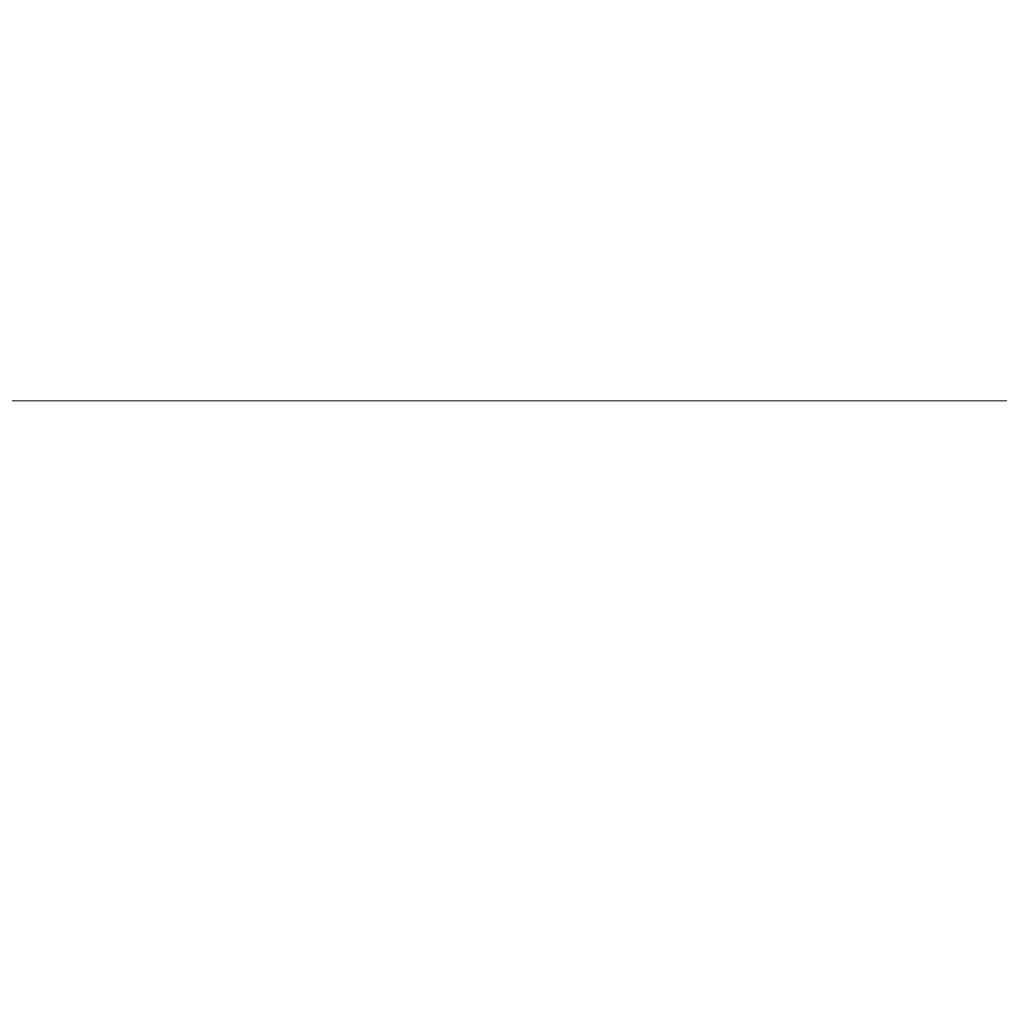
# Model space of a CAD drawing. Header units: inches. Extents: x -263 to 530, y -1 to 602.
# Tile 68 of 256: x -197.905 to -197.705, y 134.877 to 135.078. Entities that reach past the tile are written whole.
import ezdxf

# ---------------------------------------------------------------- set-up
doc = ezdxf.new("R2010")
doc.units = ezdxf.units.IN
doc.header["$MEASUREMENT"] = 0
doc.layers.add('A-WALL', color=113, linetype='Continuous', lineweight=13)

msp = doc.modelspace()

# ---------------------------------------------------------------- meshes
at = {"layer": 'A-WALL'}
mesh = msp.add_polyface(dxfattribs=at)
corners = [(-197.50001, 135, 128), (-198, 135, 128), (-198, 183.5, 128), (-197.50001, 183.5, 128)]
mesh.append_faces([[corners[k] for k in face] for face in [(0, 1, 2, 3)]])
mesh = msp.add_polyface(dxfattribs=at)
corners = [(-197.50001, 183.5, 133), (-198, 183.5, 133), (-198, 135, 133), (-197.50001, 135, 133)]
mesh.append_faces([[corners[k] for k in face] for face in [(0, 1, 2, 3)]])
mesh = msp.add_polyface(dxfattribs=at)
corners = [(-198, 135, 128), (-198, 135, 133), (-189.25, 135, 133), (-189.25, 135, 128)]
mesh.append_faces([[corners[k] for k in face] for face in [(0, 1, 2, 3)]])
mesh = msp.add_polyface(dxfattribs=at)
corners = [(-189.25, 135, 128), (-189.25, 134.5, 128), (-198, 134.5, 128), (-198, 135, 128)]
mesh.append_faces([[corners[k] for k in face] for face in [(0, 1, 2, 3)]])
mesh = msp.add_polyface(dxfattribs=at)
corners = [(-198, 135, 133), (-198, 134.5, 133), (-189.25, 134.5, 133), (-189.25, 135, 133)]
mesh.append_faces([[corners[k] for k in face] for face in [(0, 1, 2, 3)]])
mesh = msp.add_polyface(dxfattribs=at)
corners = [(-197.50001, 135, 133), (-198, 135, 133), (-198, 135, 128), (-197.50001, 135, 128)]
mesh.append_faces([[corners[k] for k in face] for face in [(0, 1, 2, 3)]])

doc.saveas('drawing.dxf')
